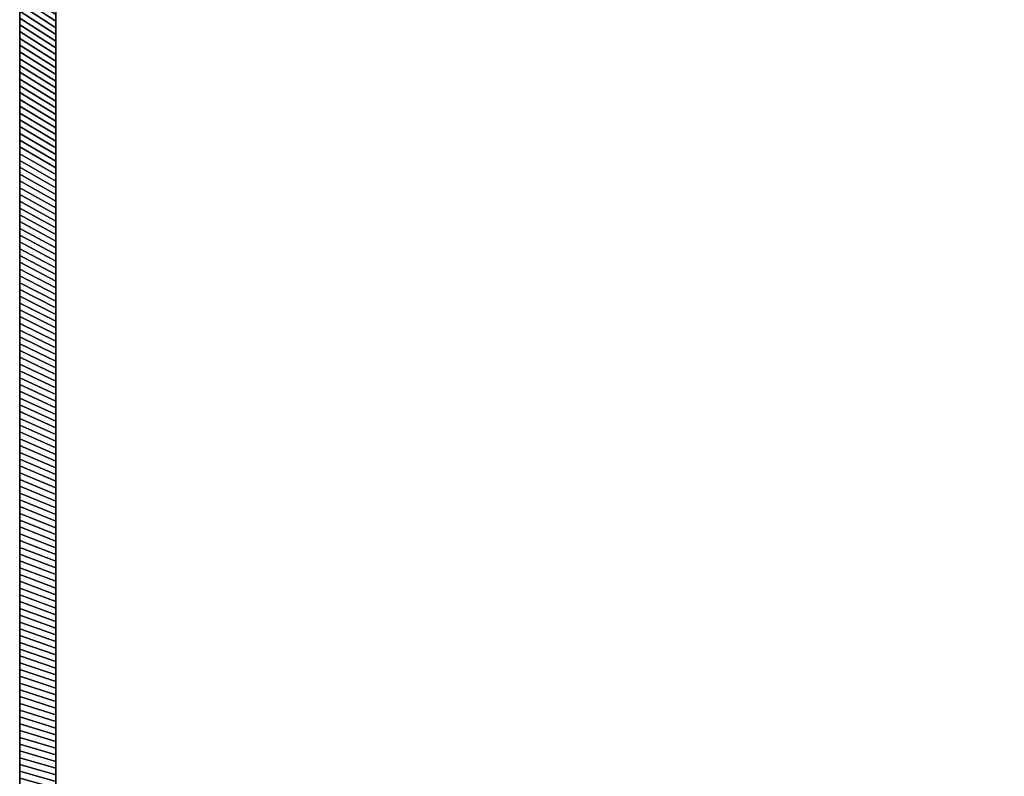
# Model space of a CAD drawing. Extents: x -14.9 to 10.5, y -11.3 to 8.7.
# Tile 3 of 14: x -14.9 to -8.4, y -6.2 to -1.2. Entities that reach past the tile are written whole.
import ezdxf

# ---------------------------------------------------------------- set-up
doc = ezdxf.new("R2010")
doc.units = 0
doc.header["$MEASUREMENT"] = 0
doc.layers.get('0').update_dxf_attribs({"linetype": 'CONTINUOUS'})

msp = doc.modelspace()

# ---------------------------------------------------------------- linework, layer by layer
at = {"elevation": -14.2262}
msp.add_lwpolyline([(10.5408, 5.0585, 0.164351), (10.5409, 5.1343), (9.4798, 8.6128, 0.32213), (9.3678, 8.6934), (8.7795, 8.6934), (-14.6962, 8.6934, 0.376322), (-14.9017, 8.4589), (-14.9017, -11.0714), (-14.9017, -11.0721, 0.376322), (-14.6962, -11.3066), (8.7795, -11.3066), (9.3678, -11.3066, 0.318681), (9.4804, -11.2243), (10.5409, -7.7474, 0.154887), (10.542, -7.6752, -0.15531)], format="xyb", close=True, dxfattribs=at)

# ---------------------------------------------------------------- meshes
mesh = msp.add_polymesh((2, 9))
for k, corner in enumerate([(-14.9017, -1.3211, -14.2262), (-14.9017, -1.2766, -14.2262), (-14.9017, -1.2321, -14.2262), (-14.9017, -1.1876, -14.2262), (-14.9017, -1.1432, -14.2262), (-14.9017, -1.0987, -14.2262), (-14.9017, -1.0542, -14.2262), (-14.9017, -1.0097, -14.2262), (-14.9017, -0.9652, -14.2262), (-14.6655, -1.4713, -14.4624), (-14.6655, -1.4276, -14.4624), (-14.6655, -1.3839, -14.4624), (-14.6655, -1.3402, -14.4624), (-14.6655, -1.2964, -14.4624), (-14.6655, -1.2527, -14.4624), (-14.6655, -1.209, -14.4624), (-14.6655, -1.1652, -14.4624), (-14.6655, -1.1215, -14.4624)]):
    mesh.set_mesh_vertex(divmod(k, 9), corner)
mesh = msp.add_polymesh((2, 9))
for k, corner in enumerate([(-14.9017, -1.0097, 13.3538), (-14.9017, -1.0542, 13.3538), (-14.9017, -1.0987, 13.3538), (-14.9017, -1.1432, 13.3538), (-14.9017, -1.1876, 13.3538), (-14.9017, -1.2321, 13.3538), (-14.9017, -1.2766, 13.3538), (-14.9017, -1.3211, 13.3538), (-14.9017, -1.3656, 13.3538), (-14.6655, -1.1652, 13.59), (-14.6655, -1.209, 13.59), (-14.6655, -1.2527, 13.59), (-14.6655, -1.2964, 13.59), (-14.6655, -1.3402, 13.59), (-14.6655, -1.3839, 13.59), (-14.6655, -1.4276, 13.59), (-14.6655, -1.4713, 13.59), (-14.6655, -1.5151, 13.59)]):
    mesh.set_mesh_vertex(divmod(k, 9), corner)
mesh = msp.add_polymesh((2, 9))
for k, corner in enumerate([(-14.9017, -1.6771, -14.2262), (-14.9017, -1.6326, -14.2262), (-14.9017, -1.5881, -14.2262), (-14.9017, -1.5436, -14.2262), (-14.9017, -1.4991, -14.2262), (-14.9017, -1.4546, -14.2262), (-14.9017, -1.4101, -14.2262), (-14.9017, -1.3656, -14.2262), (-14.9017, -1.3211, -14.2262), (-14.6655, -1.8212, -14.4624), (-14.6655, -1.7774, -14.4624), (-14.6655, -1.7337, -14.4624), (-14.6655, -1.69, -14.4624), (-14.6655, -1.6463, -14.4624), (-14.6655, -1.6025, -14.4624), (-14.6655, -1.5588, -14.4624), (-14.6655, -1.5151, -14.4624), (-14.6655, -1.4713, -14.4624)]):
    mesh.set_mesh_vertex(divmod(k, 9), corner)
mesh = msp.add_polymesh((2, 9))
for k, corner in enumerate([(-14.9017, -1.3656, 13.3538), (-14.9017, -1.4101, 13.3538), (-14.9017, -1.4546, 13.3538), (-14.9017, -1.4991, 13.3538), (-14.9017, -1.5436, 13.3538), (-14.9017, -1.5881, 13.3538), (-14.9017, -1.6326, 13.3538), (-14.9017, -1.6771, 13.3538), (-14.9017, -1.7216, 13.3538), (-14.6655, -1.5151, 13.59), (-14.6655, -1.5588, 13.59), (-14.6655, -1.6025, 13.59), (-14.6655, -1.6463, 13.59), (-14.6655, -1.69, 13.59), (-14.6655, -1.7337, 13.59), (-14.6655, -1.7774, 13.59), (-14.6655, -1.8212, 13.59), (-14.6655, -1.8649, 13.59)]):
    mesh.set_mesh_vertex(divmod(k, 9), corner)
mesh = msp.add_polymesh((2, 9))
for k, corner in enumerate([(-14.9017, -2.0331, -14.2262), (-14.9017, -1.9886, -14.2262), (-14.9017, -1.9441, -14.2262), (-14.9017, -1.8996, -14.2262), (-14.9017, -1.8551, -14.2262), (-14.9017, -1.8106, -14.2262), (-14.9017, -1.7661, -14.2262), (-14.9017, -1.7216, -14.2262), (-14.9017, -1.6771, -14.2262), (-14.6655, -2.171, -14.4624), (-14.6655, -2.1273, -14.4624), (-14.6655, -2.0835, -14.4624), (-14.6655, -2.0398, -14.4624), (-14.6655, -1.9961, -14.4624), (-14.6655, -1.9523, -14.4624), (-14.6655, -1.9086, -14.4624), (-14.6655, -1.8649, -14.4624), (-14.6655, -1.8212, -14.4624)]):
    mesh.set_mesh_vertex(divmod(k, 9), corner)
mesh = msp.add_polymesh((2, 9))
for k, corner in enumerate([(-14.9017, -1.7216, 13.3538), (-14.9017, -1.7661, 13.3538), (-14.9017, -1.8106, 13.3538), (-14.9017, -1.8551, 13.3538), (-14.9017, -1.8996, 13.3538), (-14.9017, -1.9441, 13.3538), (-14.9017, -1.9886, 13.3538), (-14.9017, -2.0331, 13.3538), (-14.9017, -2.0776, 13.3538), (-14.6655, -1.8649, 13.59), (-14.6655, -1.9086, 13.59), (-14.6655, -1.9523, 13.59), (-14.6655, -1.9961, 13.59), (-14.6655, -2.0398, 13.59), (-14.6655, -2.0835, 13.59), (-14.6655, -2.1273, 13.59), (-14.6655, -2.171, 13.59), (-14.6655, -2.2147, 13.59)]):
    mesh.set_mesh_vertex(divmod(k, 9), corner)
mesh = msp.add_polymesh((2, 9))
for k, corner in enumerate([(-14.9017, -2.3891, -14.2262), (-14.9017, -2.3446, -14.2262), (-14.9017, -2.3001, -14.2262), (-14.9017, -2.2556, -14.2262), (-14.9017, -2.2111, -14.2262), (-14.9017, -2.1666, -14.2262), (-14.9017, -2.1221, -14.2262), (-14.9017, -2.0776, -14.2262), (-14.9017, -2.0331, -14.2262), (-14.6655, -2.5208, -14.4624), (-14.6655, -2.4771, -14.4624), (-14.6655, -2.4334, -14.4624), (-14.6655, -2.3896, -14.4624), (-14.6655, -2.3459, -14.4624), (-14.6655, -2.3022, -14.4624), (-14.6655, -2.2584, -14.4624), (-14.6655, -2.2147, -14.4624), (-14.6655, -2.171, -14.4624)]):
    mesh.set_mesh_vertex(divmod(k, 9), corner)
mesh = msp.add_polymesh((2, 9))
for k, corner in enumerate([(-14.9017, -2.0776, 13.3538), (-14.9017, -2.1221, 13.3538), (-14.9017, -2.1666, 13.3538), (-14.9017, -2.2111, 13.3538), (-14.9017, -2.2556, 13.3538), (-14.9017, -2.3001, 13.3538), (-14.9017, -2.3446, 13.3538), (-14.9017, -2.3891, 13.3538), (-14.9017, -2.4336, 13.3538), (-14.6655, -2.2147, 13.59), (-14.6655, -2.2584, 13.59), (-14.6655, -2.3022, 13.59), (-14.6655, -2.3459, 13.59), (-14.6655, -2.3896, 13.59), (-14.6655, -2.4334, 13.59), (-14.6655, -2.4771, 13.59), (-14.6655, -2.5208, 13.59), (-14.6655, -2.5645, 13.59)]):
    mesh.set_mesh_vertex(divmod(k, 9), corner)
mesh = msp.add_polymesh((2, 9))
for k, corner in enumerate([(-14.9017, -2.7451, -14.2262), (-14.9017, -2.7006, -14.2262), (-14.9017, -2.6561, -14.2262), (-14.9017, -2.6116, -14.2262), (-14.9017, -2.5671, -14.2262), (-14.9017, -2.5226, -14.2262), (-14.9017, -2.4781, -14.2262), (-14.9017, -2.4336, -14.2262), (-14.9017, -2.3891, -14.2262), (-14.6655, -2.8706, -14.4624), (-14.6655, -2.8269, -14.4624), (-14.6655, -2.7832, -14.4624), (-14.6655, -2.7394, -14.4624), (-14.6655, -2.6957, -14.4624), (-14.6655, -2.652, -14.4624), (-14.6655, -2.6083, -14.4624), (-14.6655, -2.5645, -14.4624), (-14.6655, -2.5208, -14.4624)]):
    mesh.set_mesh_vertex(divmod(k, 9), corner)
mesh = msp.add_polymesh((2, 9))
for k, corner in enumerate([(-14.9017, -2.4336, 13.3538), (-14.9017, -2.4781, 13.3538), (-14.9017, -2.5226, 13.3538), (-14.9017, -2.5671, 13.3538), (-14.9017, -2.6116, 13.3538), (-14.9017, -2.6561, 13.3538), (-14.9017, -2.7006, 13.3538), (-14.9017, -2.7451, 13.3538), (-14.9017, -2.7896, 13.3538), (-14.6655, -2.5645, 13.59), (-14.6655, -2.6083, 13.59), (-14.6655, -2.652, 13.59), (-14.6655, -2.6957, 13.59), (-14.6655, -2.7394, 13.59), (-14.6655, -2.7832, 13.59), (-14.6655, -2.8269, 13.59), (-14.6655, -2.8706, 13.59), (-14.6655, -2.9144, 13.59)]):
    mesh.set_mesh_vertex(divmod(k, 9), corner)
mesh = msp.add_polymesh((2, 9))
for k, corner in enumerate([(-14.9017, -3.1011, -14.2262), (-14.9017, -3.0566, -14.2262), (-14.9017, -3.0121, -14.2262), (-14.9017, -2.9676, -14.2262), (-14.9017, -2.9231, -14.2262), (-14.9017, -2.8786, -14.2262), (-14.9017, -2.8341, -14.2262), (-14.9017, -2.7896, -14.2262), (-14.9017, -2.7451, -14.2262), (-14.6655, -3.2205, -14.4624), (-14.6655, -3.1767, -14.4624), (-14.6655, -3.133, -14.4624), (-14.6655, -3.0893, -14.4624), (-14.6655, -3.0455, -14.4624), (-14.6655, -3.0018, -14.4624), (-14.6655, -2.9581, -14.4624), (-14.6655, -2.9144, -14.4624), (-14.6655, -2.8706, -14.4624)]):
    mesh.set_mesh_vertex(divmod(k, 9), corner)
mesh = msp.add_polymesh((2, 9))
for k, corner in enumerate([(-14.9017, -2.7896, 13.3538), (-14.9017, -2.8341, 13.3538), (-14.9017, -2.8786, 13.3538), (-14.9017, -2.9231, 13.3538), (-14.9017, -2.9676, 13.3538), (-14.9017, -3.0121, 13.3538), (-14.9017, -3.0566, 13.3538), (-14.9017, -3.1011, 13.3538), (-14.9017, -3.1456, 13.3538), (-14.6655, -2.9144, 13.59), (-14.6655, -2.9581, 13.59), (-14.6655, -3.0018, 13.59), (-14.6655, -3.0455, 13.59), (-14.6655, -3.0893, 13.59), (-14.6655, -3.133, 13.59), (-14.6655, -3.1767, 13.59), (-14.6655, -3.2205, 13.59), (-14.6655, -3.2642, 13.59)]):
    mesh.set_mesh_vertex(divmod(k, 9), corner)
mesh = msp.add_polymesh((2, 9))
for k, corner in enumerate([(-14.9017, -3.457, -14.2262), (-14.9017, -3.4125, -14.2262), (-14.9017, -3.368, -14.2262), (-14.9017, -3.3235, -14.2262), (-14.9017, -3.2791, -14.2262), (-14.9017, -3.2346, -14.2262), (-14.9017, -3.1901, -14.2262), (-14.9017, -3.1456, -14.2262), (-14.9017, -3.1011, -14.2262), (-14.6655, -3.5703, -14.4624), (-14.6655, -3.5265, -14.4624), (-14.6655, -3.4828, -14.4624), (-14.6655, -3.4391, -14.4624), (-14.6655, -3.3954, -14.4624), (-14.6655, -3.3516, -14.4624), (-14.6655, -3.3079, -14.4624), (-14.6655, -3.2642, -14.4624), (-14.6655, -3.2205, -14.4624)]):
    mesh.set_mesh_vertex(divmod(k, 9), corner)
mesh = msp.add_polymesh((2, 9))
for k, corner in enumerate([(-14.9017, -3.1456, 13.3538), (-14.9017, -3.1901, 13.3538), (-14.9017, -3.2346, 13.3538), (-14.9017, -3.2791, 13.3538), (-14.9017, -3.3235, 13.3538), (-14.9017, -3.368, 13.3538), (-14.9017, -3.4125, 13.3538), (-14.9017, -3.457, 13.3538), (-14.9017, -3.5015, 13.3538), (-14.6655, -3.2642, 13.59), (-14.6655, -3.3079, 13.59), (-14.6655, -3.3516, 13.59), (-14.6655, -3.3954, 13.59), (-14.6655, -3.4391, 13.59), (-14.6655, -3.4828, 13.59), (-14.6655, -3.5265, 13.59), (-14.6655, -3.5703, 13.59), (-14.6655, -3.614, 13.59)]):
    mesh.set_mesh_vertex(divmod(k, 9), corner)
mesh = msp.add_polymesh((2, 9))
for k, corner in enumerate([(-14.9017, -3.813, -14.2262), (-14.9017, -3.7685, -14.2262), (-14.9017, -3.724, -14.2262), (-14.9017, -3.6795, -14.2262), (-14.9017, -3.635, -14.2262), (-14.9017, -3.5905, -14.2262), (-14.9017, -3.546, -14.2262), (-14.9017, -3.5015, -14.2262), (-14.9017, -3.457, -14.2262), (-14.6655, -3.9201, -14.4624), (-14.6655, -3.8764, -14.4624), (-14.6655, -3.8326, -14.4624), (-14.6655, -3.7889, -14.4624), (-14.6655, -3.7452, -14.4624), (-14.6655, -3.7015, -14.4624), (-14.6655, -3.6577, -14.4624), (-14.6655, -3.614, -14.4624), (-14.6655, -3.5703, -14.4624)]):
    mesh.set_mesh_vertex(divmod(k, 9), corner)
mesh = msp.add_polymesh((2, 9))
for k, corner in enumerate([(-14.9017, -3.5015, 13.3538), (-14.9017, -3.546, 13.3538), (-14.9017, -3.5905, 13.3538), (-14.9017, -3.635, 13.3538), (-14.9017, -3.6795, 13.3538), (-14.9017, -3.724, 13.3538), (-14.9017, -3.7685, 13.3538), (-14.9017, -3.813, 13.3538), (-14.9017, -3.8575, 13.3538), (-14.6655, -3.614, 13.59), (-14.6655, -3.6577, 13.59), (-14.6655, -3.7015, 13.59), (-14.6655, -3.7452, 13.59), (-14.6655, -3.7889, 13.59), (-14.6655, -3.8326, 13.59), (-14.6655, -3.8764, 13.59), (-14.6655, -3.9201, 13.59), (-14.6655, -3.9638, 13.59)]):
    mesh.set_mesh_vertex(divmod(k, 9), corner)
mesh = msp.add_polymesh((2, 9))
for k, corner in enumerate([(-14.9017, -4.169, -14.2262), (-14.9017, -4.1245, -14.2262), (-14.9017, -4.08, -14.2262), (-14.9017, -4.0355, -14.2262), (-14.9017, -3.991, -14.2262), (-14.9017, -3.9465, -14.2262), (-14.9017, -3.902, -14.2262), (-14.9017, -3.8575, -14.2262), (-14.9017, -3.813, -14.2262), (-14.6655, -4.2699, -14.4624), (-14.6655, -4.2262, -14.4624), (-14.6655, -4.1825, -14.4624), (-14.6655, -4.1387, -14.4624), (-14.6655, -4.095, -14.4624), (-14.6655, -4.0513, -14.4624), (-14.6655, -4.0075, -14.4624), (-14.6655, -3.9638, -14.4624), (-14.6655, -3.9201, -14.4624)]):
    mesh.set_mesh_vertex(divmod(k, 9), corner)
mesh = msp.add_polymesh((2, 9))
for k, corner in enumerate([(-14.9017, -3.8575, 13.3538), (-14.9017, -3.902, 13.3538), (-14.9017, -3.9465, 13.3538), (-14.9017, -3.991, 13.3538), (-14.9017, -4.0355, 13.3538), (-14.9017, -4.08, 13.3538), (-14.9017, -4.1245, 13.3538), (-14.9017, -4.169, 13.3538), (-14.9017, -4.2135, 13.3538), (-14.6655, -3.9638, 13.59), (-14.6655, -4.0075, 13.59), (-14.6655, -4.0513, 13.59), (-14.6655, -4.095, 13.59), (-14.6655, -4.1387, 13.59), (-14.6655, -4.1825, 13.59), (-14.6655, -4.2262, 13.59), (-14.6655, -4.2699, 13.59), (-14.6655, -4.3136, 13.59)]):
    mesh.set_mesh_vertex(divmod(k, 9), corner)
mesh = msp.add_polymesh((2, 9))
for k, corner in enumerate([(-14.9017, -4.525, -14.2262), (-14.9017, -4.4805, -14.2262), (-14.9017, -4.436, -14.2262), (-14.9017, -4.3915, -14.2262), (-14.9017, -4.347, -14.2262), (-14.9017, -4.3025, -14.2262), (-14.9017, -4.258, -14.2262), (-14.9017, -4.2135, -14.2262), (-14.9017, -4.169, -14.2262), (-14.6655, -4.6197, -14.4624), (-14.6655, -4.576, -14.4624), (-14.6655, -4.5323, -14.4624), (-14.6655, -4.4886, -14.4624), (-14.6655, -4.4448, -14.4624), (-14.6655, -4.4011, -14.4624), (-14.6655, -4.3574, -14.4624), (-14.6655, -4.3136, -14.4624), (-14.6655, -4.2699, -14.4624)]):
    mesh.set_mesh_vertex(divmod(k, 9), corner)
mesh = msp.add_polymesh((2, 9))
for k, corner in enumerate([(-14.9017, -4.2135, 13.3538), (-14.9017, -4.258, 13.3538), (-14.9017, -4.3025, 13.3538), (-14.9017, -4.347, 13.3538), (-14.9017, -4.3915, 13.3538), (-14.9017, -4.436, 13.3538), (-14.9017, -4.4805, 13.3538), (-14.9017, -4.525, 13.3538), (-14.9017, -4.5695, 13.3538), (-14.6655, -4.3136, 13.59), (-14.6655, -4.3574, 13.59), (-14.6655, -4.4011, 13.59), (-14.6655, -4.4448, 13.59), (-14.6655, -4.4886, 13.59), (-14.6655, -4.5323, 13.59), (-14.6655, -4.576, 13.59), (-14.6655, -4.6197, 13.59), (-14.6655, -4.6635, 13.59)]):
    mesh.set_mesh_vertex(divmod(k, 9), corner)
mesh = msp.add_polymesh((2, 9))
for k, corner in enumerate([(-14.9017, -4.881, -14.2262), (-14.9017, -4.8365, -14.2262), (-14.9017, -4.792, -14.2262), (-14.9017, -4.7475, -14.2262), (-14.9017, -4.703, -14.2262), (-14.9017, -4.6585, -14.2262), (-14.9017, -4.614, -14.2262), (-14.9017, -4.5695, -14.2262), (-14.9017, -4.525, -14.2262), (-14.6655, -4.9696, -14.4624), (-14.6655, -4.9258, -14.4624), (-14.6655, -4.8821, -14.4624), (-14.6655, -4.8384, -14.4624), (-14.6655, -4.7946, -14.4624), (-14.6655, -4.7509, -14.4624), (-14.6655, -4.7072, -14.4624), (-14.6655, -4.6635, -14.4624), (-14.6655, -4.6197, -14.4624)]):
    mesh.set_mesh_vertex(divmod(k, 9), corner)
mesh = msp.add_polymesh((2, 9))
for k, corner in enumerate([(-14.9017, -4.5695, 13.3538), (-14.9017, -4.614, 13.3538), (-14.9017, -4.6585, 13.3538), (-14.9017, -4.703, 13.3538), (-14.9017, -4.7475, 13.3538), (-14.9017, -4.792, 13.3538), (-14.9017, -4.8365, 13.3538), (-14.9017, -4.881, 13.3538), (-14.9017, -4.9255, 13.3538), (-14.6655, -4.6635, 13.59), (-14.6655, -4.7072, 13.59), (-14.6655, -4.7509, 13.59), (-14.6655, -4.7946, 13.59), (-14.6655, -4.8384, 13.59), (-14.6655, -4.8821, 13.59), (-14.6655, -4.9258, 13.59), (-14.6655, -4.9696, 13.59), (-14.6655, -5.0133, 13.59)]):
    mesh.set_mesh_vertex(divmod(k, 9), corner)
mesh = msp.add_polymesh((2, 9))
for k, corner in enumerate([(-14.9017, -5.237, -14.2262), (-14.9017, -5.1925, -14.2262), (-14.9017, -5.148, -14.2262), (-14.9017, -5.1035, -14.2262), (-14.9017, -5.059, -14.2262), (-14.9017, -5.0145, -14.2262), (-14.9017, -4.97, -14.2262), (-14.9017, -4.9255, -14.2262), (-14.9017, -4.881, -14.2262), (-14.6655, -5.3194, -14.4624), (-14.6655, -5.2757, -14.4624), (-14.6655, -5.2319, -14.4624), (-14.6655, -5.1882, -14.4624), (-14.6655, -5.1445, -14.4624), (-14.6655, -5.1007, -14.4624), (-14.6655, -5.057, -14.4624), (-14.6655, -5.0133, -14.4624), (-14.6655, -4.9696, -14.4624)]):
    mesh.set_mesh_vertex(divmod(k, 9), corner)
mesh = msp.add_polymesh((2, 9))
for k, corner in enumerate([(-14.9017, -4.9255, 13.3538), (-14.9017, -4.97, 13.3538), (-14.9017, -5.0145, 13.3538), (-14.9017, -5.059, 13.3538), (-14.9017, -5.1035, 13.3538), (-14.9017, -5.148, 13.3538), (-14.9017, -5.1925, 13.3538), (-14.9017, -5.237, 13.3538), (-14.9017, -5.2815, 13.3538), (-14.6655, -5.0133, 13.59), (-14.6655, -5.057, 13.59), (-14.6655, -5.1007, 13.59), (-14.6655, -5.1445, 13.59), (-14.6655, -5.1882, 13.59), (-14.6655, -5.2319, 13.59), (-14.6655, -5.2757, 13.59), (-14.6655, -5.3194, 13.59), (-14.6655, -5.3631, 13.59)]):
    mesh.set_mesh_vertex(divmod(k, 9), corner)
mesh = msp.add_polymesh((2, 9))
for k, corner in enumerate([(-14.9017, -5.5929, -14.2262), (-14.9017, -5.5484, -14.2262), (-14.9017, -5.5039, -14.2262), (-14.9017, -5.4595, -14.2262), (-14.9017, -5.415, -14.2262), (-14.9017, -5.3705, -14.2262), (-14.9017, -5.326, -14.2262), (-14.9017, -5.2815, -14.2262), (-14.9017, -5.237, -14.2262), (-14.6655, -5.6692, -14.4624), (-14.6655, -5.6255, -14.4624), (-14.6655, -5.5817, -14.4624), (-14.6655, -5.538, -14.4624), (-14.6655, -5.4943, -14.4624), (-14.6655, -5.4506, -14.4624), (-14.6655, -5.4068, -14.4624), (-14.6655, -5.3631, -14.4624), (-14.6655, -5.3194, -14.4624)]):
    mesh.set_mesh_vertex(divmod(k, 9), corner)
mesh = msp.add_polymesh((2, 9))
for k, corner in enumerate([(-14.9017, -5.2815, 13.3538), (-14.9017, -5.326, 13.3538), (-14.9017, -5.3705, 13.3538), (-14.9017, -5.415, 13.3538), (-14.9017, -5.4595, 13.3538), (-14.9017, -5.5039, 13.3538), (-14.9017, -5.5484, 13.3538), (-14.9017, -5.5929, 13.3538), (-14.9017, -5.6374, 13.3538), (-14.6655, -5.3631, 13.59), (-14.6655, -5.4068, 13.59), (-14.6655, -5.4506, 13.59), (-14.6655, -5.4943, 13.59), (-14.6655, -5.538, 13.59), (-14.6655, -5.5817, 13.59), (-14.6655, -5.6255, 13.59), (-14.6655, -5.6692, 13.59), (-14.6655, -5.7129, 13.59)]):
    mesh.set_mesh_vertex(divmod(k, 9), corner)
mesh = msp.add_polymesh((2, 9))
for k, corner in enumerate([(-14.9017, -5.9489, -14.2262), (-14.9017, -5.9044, -14.2262), (-14.9017, -5.8599, -14.2262), (-14.9017, -5.8154, -14.2262), (-14.9017, -5.7709, -14.2262), (-14.9017, -5.7264, -14.2262), (-14.9017, -5.6819, -14.2262), (-14.9017, -5.6374, -14.2262), (-14.9017, -5.5929, -14.2262), (-14.6655, -6.019, -14.4624), (-14.6655, -5.9753, -14.4624), (-14.6655, -5.9316, -14.4624), (-14.6655, -5.8878, -14.4624), (-14.6655, -5.8441, -14.4624), (-14.6655, -5.8004, -14.4624), (-14.6655, -5.7567, -14.4624), (-14.6655, -5.7129, -14.4624), (-14.6655, -5.6692, -14.4624)]):
    mesh.set_mesh_vertex(divmod(k, 9), corner)
mesh = msp.add_polymesh((2, 9))
for k, corner in enumerate([(-14.9017, -5.6374, 13.3538), (-14.9017, -5.6819, 13.3538), (-14.9017, -5.7264, 13.3538), (-14.9017, -5.7709, 13.3538), (-14.9017, -5.8154, 13.3538), (-14.9017, -5.8599, 13.3538), (-14.9017, -5.9044, 13.3538), (-14.9017, -5.9489, 13.3538), (-14.9017, -5.9934, 13.3538), (-14.6655, -5.7129, 13.59), (-14.6655, -5.7567, 13.59), (-14.6655, -5.8004, 13.59), (-14.6655, -5.8441, 13.59), (-14.6655, -5.8878, 13.59), (-14.6655, -5.9316, 13.59), (-14.6655, -5.9753, 13.59), (-14.6655, -6.019, 13.59), (-14.6655, -6.0628, 13.59)]):
    mesh.set_mesh_vertex(divmod(k, 9), corner)
mesh = msp.add_polymesh((2, 9))
for k, corner in enumerate([(-14.9017, -6.3049, -14.2262), (-14.9017, -6.2604, -14.2262), (-14.9017, -6.2159, -14.2262), (-14.9017, -6.1714, -14.2262), (-14.9017, -6.1269, -14.2262), (-14.9017, -6.0824, -14.2262), (-14.9017, -6.0379, -14.2262), (-14.9017, -5.9934, -14.2262), (-14.9017, -5.9489, -14.2262), (-14.6655, -6.3688, -14.4624), (-14.6655, -6.3251, -14.4624), (-14.6655, -6.2814, -14.4624), (-14.6655, -6.2377, -14.4624), (-14.6655, -6.1939, -14.4624), (-14.6655, -6.1502, -14.4624), (-14.6655, -6.1065, -14.4624), (-14.6655, -6.0628, -14.4624), (-14.6655, -6.019, -14.4624)]):
    mesh.set_mesh_vertex(divmod(k, 9), corner)
mesh = msp.add_polymesh((2, 9))
for k, corner in enumerate([(-14.9017, -5.9934, 13.3538), (-14.9017, -6.0379, 13.3538), (-14.9017, -6.0824, 13.3538), (-14.9017, -6.1269, 13.3538), (-14.9017, -6.1714, 13.3538), (-14.9017, -6.2159, 13.3538), (-14.9017, -6.2604, 13.3538), (-14.9017, -6.3049, 13.3538), (-14.9017, -6.3494, 13.3538), (-14.6655, -6.0628, 13.59), (-14.6655, -6.1065, 13.59), (-14.6655, -6.1502, 13.59), (-14.6655, -6.1939, 13.59), (-14.6655, -6.2377, 13.59), (-14.6655, -6.2814, 13.59), (-14.6655, -6.3251, 13.59), (-14.6655, -6.3688, 13.59), (-14.6655, -6.4126, 13.59)]):
    mesh.set_mesh_vertex(divmod(k, 9), corner)

doc.saveas('drawing.dxf')
